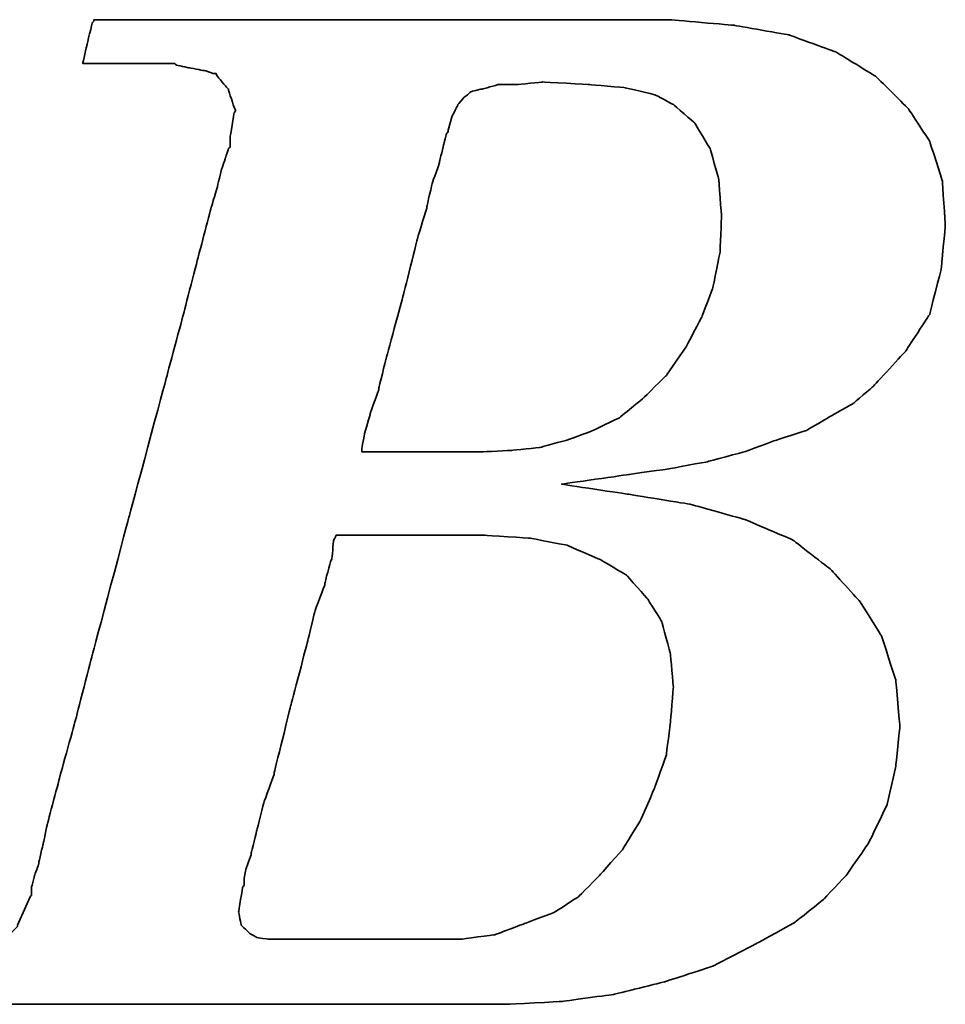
# Model space of a CAD drawing. Header units: millimetres. Extents: x 17 to 627, y 174 to 426.
# Tile 27 of 47: x 447.34 to 451.42, y 226.59 to 230.94. Entities that reach past the tile are written whole.
import ezdxf

# ---------------------------------------------------------------- set-up
doc = ezdxf.new("R2010")
doc.units = ezdxf.units.MM
doc.header["$LTSCALE"] = 10
doc.layers.add('DIM', color=4, linetype='Continuous')
doc.layers.add('layer 1', color=7, linetype='Continuous')

# ---------------------------------------------------------------- blocks, each defined once
blk = doc.blocks.new('TBI MOTION logo(完整正式版)')
at = {"layer": 'layer 1', "color": 22, "lineweight": 35}
for points, knots in [([(-64.65375, -6.86375), (-64.65375, -6.86375), (-64.84375, -7.29625), (-64.84375, -7.29625), (-64.84375, -7.29625), (-64.84375, -7.29625), (-64.86875, -7.34375), (-64.86875, -7.34375), (-64.86875, -7.34375), (-64.86875, -7.34375), (-64.86875, -7.36875), (-64.86875, -7.36875), (-64.86875, -7.36875), (-64.86875, -7.36875), (-65.15375, -7.65375), (-65.15375, -7.65375), (-65.15375, -7.65375), (-65.15375, -7.65375), (-65.17875, -7.65375), (-65.17875, -7.65375), (-65.17875, -7.65375), (-65.17875, -7.65375), (-65.20375, -7.67875), (-65.20375, -7.67875), (-65.20375, -7.67875), (-65.20375, -7.67875), (-65.58875, -7.87125), (-65.58875, -7.87125), (-65.58875, -7.87125), (-65.58875, -7.87125), (-65.63375, -7.87125), (-65.63375, -7.87125), (-65.63375, -7.87125), (-65.63375, -7.87125), (-65.65875, -7.89375), (-65.65875, -7.89375), (-65.65875, -7.89375), (-65.65875, -7.89375), (-66.09375, -7.94375), (-66.09375, -7.94375), (-66.09375, -7.94375), (-66.09375, -7.94375), (-66.11375, -7.94375), (-66.11375, -7.94375), (-66.11375, -7.94375), (-66.11375, -7.94375), (-66.16375, -7.94375), (-66.16375, -7.94375), (-66.16375, -7.94375), (-66.16375, -7.94375), (-66.30875, -7.94375), (-66.30875, -7.94375), (-66.30875, -7.94375), (-66.30875, -7.94375), (-66.69375, -7.94375), (-66.69375, -7.94375), (-66.69375, -7.94375), (-66.69375, -7.94375), (-67.07375, -7.94375), (-67.07375, -7.94375), (-67.07375, -7.94375), (-67.07375, -7.94375), (-67.12375, -7.94375), (-67.12375, -7.94375), (-67.12375, -7.94375), (-67.12375, -7.94375), (-67.12375, -7.96625), (-67.12375, -7.96625), (-67.12375, -7.96625), (-67.12375, -7.96625), (-67.14875, -7.99125), (-67.14875, -7.99125), (-67.14875, -7.99125), (-67.14875, -7.99125), (-67.24375, -8.34875), (-67.24375, -8.34875), (-67.24375, -8.34875), (-67.24375, -8.34875), (-67.31375, -8.68625), (-67.31375, -8.68625), (-67.31375, -8.68625), (-67.31375, -8.68625), (-67.26875, -8.68625), (-67.26875, -8.68625), (-67.26875, -8.68625), (-67.26875, -8.68625), (-67.07375, -8.68625), (-67.07375, -8.68625), (-67.07375, -8.68625), (-67.07375, -8.68625), (-66.54875, -8.68625), (-66.54875, -8.68625), (-66.54875, -8.68625), (-66.54875, -8.68625), (-65.82625, -8.68625), (-65.82625, -8.68625), (-65.82625, -8.68625), (-65.82625, -8.68625), (-65.01375, -8.68625), (-65.01375, -8.68625), (-65.01375, -8.68625), (-65.01375, -8.68625), (-64.05375, -8.68625), (-64.05375, -8.68625), (-64.05375, -8.68625), (-64.05375, -8.68625), (-62.08375, -8.68625), (-62.08375, -8.68625), (-62.08375, -8.68625), (-62.08375, -8.68625), (-60.06875, -8.68625), (-60.06875, -8.68625), (-60.06875, -8.68625), (-60.06875, -8.68625), (-59.10875, -8.68625), (-59.10875, -8.68625), (-59.10875, -8.68625), (-59.10875, -8.68625), (-58.29375, -8.68625), (-58.29375, -8.68625), (-58.29375, -8.68625), (-58.29375, -8.68625), (-57.57375, -8.68625), (-57.57375, -8.68625), (-57.57375, -8.68625), (-57.57375, -8.68625), (-57.04875, -8.68625), (-57.04875, -8.68625), (-57.04875, -8.68625), (-57.04875, -8.68625), (-56.85375, -8.68625), (-56.85375, -8.68625), (-56.85375, -8.68625), (-56.85375, -8.68625), (-56.70875, -8.68625), (-56.70875, -8.68625), (-56.70875, -8.68625), (-56.70875, -8.68625), (-56.61375, -8.68625), (-56.61375, -8.68625), (-56.61375, -8.68625), (-56.61375, -8.68625), (-56.56875, -8.68625), (-56.56875, -8.68625), (-56.56875, -8.68625), (-56.56875, -8.68625), (-55.65375, -8.63875), (-55.65375, -8.63875), (-55.65375, -8.63875), (-55.65375, -8.63875), (-54.76875, -8.51875), (-54.76875, -8.51875), (-54.76875, -8.51875), (-54.76875, -8.51875), (-53.90375, -8.30375), (-53.90375, -8.30375), (-53.90375, -8.30375), (-53.90375, -8.30375), (-53.08875, -8.03875), (-53.08875, -8.03875), (-53.08875, -8.03875), (-53.08875, -8.03875), (-52.34375, -7.65375), (-52.34375, -7.65375), (-52.34375, -7.65375), (-52.34375, -7.65375), (-51.69875, -7.29625), (-51.69875, -7.29625), (-51.69875, -7.29625), (-51.69875, -7.29625), (-51.21875, -6.91125), (-51.21875, -6.91125), (-51.21875, -6.91125), (-51.21875, -6.91125), (-50.83375, -6.50375), (-50.83375, -6.50375), (-50.83375, -6.50375), (-50.83375, -6.50375), (-50.44875, -5.94875), (-50.44875, -5.94875), (-50.44875, -5.94875), (-50.44875, -5.94875), (-50.13875, -5.30375), (-50.13875, -5.30375), (-50.13875, -5.30375), (-50.13875, -5.30375), (-49.99375, -4.65375), (-49.99375, -4.65375), (-49.99375, -4.65375), (-49.99375, -4.65375), (-49.92375, -3.98375), (-49.92375, -3.98375), (-49.92375, -3.98375), (-49.92375, -3.98375), (-49.99375, -3.19374), (-49.99375, -3.19374), (-49.99375, -3.19374), (-49.99375, -3.19374), (-50.23374, -2.44874), (-50.23374, -2.44874), (-50.23374, -2.44874), (-50.23374, -2.44874), (-50.59375, -1.87374), (-50.59375, -1.87374), (-50.59375, -1.87374), (-50.59375, -1.87374), (-51.09875, -1.31874), (-51.09875, -1.31874), (-51.09875, -1.31874), (-51.09875, -1.31874), (-51.74375, -0.81875), (-51.74375, -0.81875), (-51.74375, -0.81875), (-51.74375, -0.81875), (-52.53875, -0.48125), (-52.53875, -0.48125), (-52.53875, -0.48125), (-52.53875, -0.48125), (-53.47375, -0.21875), (-53.47375, -0.21875), (-53.47375, -0.21875), (-53.47375, -0.21875), (-54.52875, -0.04874), (-54.52875, -0.04874), (-54.52875, -0.04874), (-54.52875, -0.04874), (-55.65375, 0.12125), (-55.65375, 0.12125), (-55.65375, 0.12125), (-55.65375, 0.12125), (-54.50375, 0.28624), (-54.50375, 0.28624), (-54.50375, 0.28624), (-54.50375, 0.28624), (-53.83375, 0.38124), (-53.83375, 0.38124), (-53.83375, 0.38124), (-53.83375, 0.38124), (-53.18375, 0.50125), (-53.18375, 0.50125), (-53.18375, 0.50125), (-53.18375, 0.50125), (-52.55875, 0.66874), (-52.55875, 0.66874), (-52.55875, 0.66874), (-52.55875, 0.66874), (-52.03375, 0.86124), (-52.03375, 0.86124), (-52.03375, 0.86124), (-52.03375, 0.86124), (-51.50374, 1.03124), (-51.50374, 1.03124), (-51.50374, 1.03124), (-51.50374, 1.03124), (-51.09875, 1.27125), (-51.09875, 1.27125), (-51.09875, 1.27125), (-51.09875, 1.27125), (-50.71375, 1.48624), (-50.71375, 1.48624), (-50.71375, 1.48624), (-50.71375, 1.48624), (-50.37625, 1.77625), (-50.37625, 1.77625), (-50.37625, 1.77625), (-50.37625, 1.77625), (-49.82375, 2.37625), (-49.82375, 2.37625), (-49.82375, 2.37625), (-49.82375, 2.37625), (-49.41875, 2.99625), (-49.41875, 2.99625), (-49.41875, 2.99625), (-49.41875, 2.99625), (-49.22375, 3.76625), (-49.22375, 3.76625), (-49.22375, 3.76625), (-49.22375, 3.76625), (-49.15375, 4.50874), (-49.15375, 4.50874), (-49.15375, 4.50874), (-49.15375, 4.50874), (-49.20375, 5.25125), (-49.20375, 5.25125), (-49.20375, 5.25125), (-49.20375, 5.25125), (-49.41875, 5.92625), (-49.41875, 5.92625), (-49.41875, 5.92625), (-49.41875, 5.92625), (-49.77875, 6.47625), (-49.77875, 6.47625), (-49.77875, 6.47625), (-49.77875, 6.47625), (-50.33125, 7.02624), (-50.33125, 7.02624), (-50.33125, 7.02624), (-50.33125, 7.02624), (-51.00125, 7.43625), (-51.00125, 7.43625), (-51.00125, 7.43625), (-51.00125, 7.43625), (-51.79375, 7.72625), (-51.79375, 7.72625), (-51.79375, 7.72625), (-51.79375, 7.72625), (-52.72875, 7.89124), (-52.72875, 7.89124), (-52.72875, 7.89124), (-52.72875, 7.89124), (-53.83375, 7.98625), (-53.83375, 7.98625), (-53.83375, 7.98625), (-53.83375, 7.98625), (-53.92875, 7.98625), (-53.92875, 7.98625), (-53.92875, 7.98625), (-53.92875, 7.98625), (-54.26375, 7.98625), (-54.26375, 7.98625), (-54.26375, 7.98625), (-54.26375, 7.98625), (-54.74375, 7.98625), (-54.74375, 7.98625), (-54.74375, 7.98625), (-54.74375, 7.98625), (-55.36875, 7.98625), (-55.36875, 7.98625), (-55.36875, 7.98625), (-55.36875, 7.98625), (-56.13375, 7.98625), (-56.13375, 7.98625), (-56.13375, 7.98625), (-56.13375, 7.98625), (-56.94875, 7.98625), (-56.94875, 7.98625), (-56.94875, 7.98625), (-56.94875, 7.98625), (-58.77625, 7.98625), (-58.77625, 7.98625), (-58.77625, 7.98625), (-58.77625, 7.98625), (-60.59875, 7.98625), (-60.59875, 7.98625), (-60.59875, 7.98625), (-60.59875, 7.98625), (-61.41375, 7.98625), (-61.41375, 7.98625), (-61.41375, 7.98625), (-61.41375, 7.98625), (-62.17875, 7.98625), (-62.17875, 7.98625), (-62.17875, 7.98625), (-62.17875, 7.98625), (-62.80375, 7.98625), (-62.80375, 7.98625), (-62.80375, 7.98625), (-62.80375, 7.98625), (-63.30625, 7.98625), (-63.30625, 7.98625), (-63.30625, 7.98625), (-63.30625, 7.98625), (-63.57375, 7.98625), (-63.57375, 7.98625), (-63.57375, 7.98625), (-63.57375, 7.98625), (-63.57375, 7.96375), (-63.57375, 7.96375), (-63.57375, 7.96375), (-63.57375, 7.96375), (-63.59875, 7.94125), (-63.59875, 7.94125), (-63.59875, 7.94125), (-63.59875, 7.94125), (-63.69375, 7.55625), (-63.69375, 7.55625), (-63.69375, 7.55625), (-63.69375, 7.55625), (-63.76375, 7.24624), (-63.76375, 7.24624), (-63.76375, 7.24624), (-63.76375, 7.24624), (-63.23875, 7.24624), (-63.23875, 7.24624), (-63.23875, 7.24624), (-63.23875, 7.24624), (-62.75875, 7.24624), (-62.75875, 7.24624), (-62.75875, 7.24624), (-62.75875, 7.24624), (-62.61125, 7.24624), (-62.61125, 7.24624), (-62.61125, 7.24624), (-62.61125, 7.24624), (-62.56625, 7.24624), (-62.56625, 7.24624), (-62.56625, 7.24624), (-62.56625, 7.24624), (-62.22875, 7.24624), (-62.22875, 7.24624), (-62.22875, 7.24624), (-62.22875, 7.24624), (-62.20375, 7.24624), (-62.20375, 7.24624), (-62.20375, 7.24624), (-62.20375, 7.24624), (-62.17875, 7.21875), (-62.17875, 7.21875), (-62.17875, 7.21875), (-62.17875, 7.21875), (-61.96375, 7.17125), (-61.96375, 7.17125), (-61.96375, 7.17125), (-61.96375, 7.17125), (-61.72375, 7.12624), (-61.72375, 7.12624), (-61.72375, 7.12624), (-61.72375, 7.12624), (-61.70375, 7.12624), (-61.70375, 7.12624), (-61.70375, 7.12624), (-61.70375, 7.12624), (-61.55875, 7.07624), (-61.55875, 7.07624), (-61.55875, 7.07624), (-61.55875, 7.07624), (-61.50875, 7.07624), (-61.50875, 7.07624), (-61.50875, 7.07624), (-61.50875, 7.07624), (-61.48375, 7.02624), (-61.48375, 7.02624), (-61.48375, 7.02624), (-61.48375, 7.02624), (-61.31875, 6.83375), (-61.31875, 6.83375), (-61.31875, 6.83375), (-61.31875, 6.83375), (-61.29375, 6.81125), (-61.29375, 6.81125), (-61.29375, 6.81125), (-61.29375, 6.81125), (-61.29375, 6.78625), (-61.29375, 6.78625), (-61.29375, 6.78625), (-61.29375, 6.78625), (-61.19875, 6.50124), (-61.19875, 6.50124), (-61.19875, 6.50124), (-61.19875, 6.50124), (-61.17375, 6.45124), (-61.17375, 6.45124), (-61.17375, 6.45124), (-61.17375, 6.45124), (-61.19875, 6.40625), (-61.19875, 6.40625), (-61.19875, 6.40625), (-61.19875, 6.40625), (-61.26875, 5.99624), (-61.26875, 5.99624), (-61.26875, 5.99624), (-61.26875, 5.99624), (-61.26875, 5.85125), (-61.26875, 5.85125), (-61.26875, 5.85125), (-61.26875, 5.85125), (-61.26875, 5.82625), (-61.26875, 5.82625), (-61.26875, 5.82625), (-61.26875, 5.82625), (-61.29375, 5.80625), (-61.29375, 5.80625), (-61.29375, 5.80625), (-61.29375, 5.80625), (-61.34125, 5.66125), (-61.34125, 5.66125), (-61.34125, 5.66125), (-61.34125, 5.66125), (-61.41375, 5.44625), (-61.41375, 5.44625), (-61.41375, 5.44625), (-61.41375, 5.44625), (-61.48375, 5.15625), (-61.48375, 5.15625), (-61.48375, 5.15625), (-61.48375, 5.15625), (-61.58375, 4.82124), (-61.58375, 4.82124), (-61.58375, 4.82124), (-61.58375, 4.82124), (-61.79875, 4.00375), (-61.79875, 4.00375), (-61.79875, 4.00375), (-61.79875, 4.00375), (-62.05875, 2.99625), (-62.05875, 2.99625), (-62.05875, 2.99625), (-62.05875, 2.99625), (-62.34875, 1.91625), (-62.34875, 1.91625), (-62.34875, 1.91625), (-62.34875, 1.91625), (-62.97375, -0.41124), (-62.97375, -0.41124), (-62.97375, -0.41124), (-62.97375, -0.41124), (-63.59875, -2.75875), (-63.59875, -2.75875), (-63.59875, -2.75875), (-63.59875, -2.75875), (-63.88375, -3.86374), (-63.88375, -3.86374), (-63.88375, -3.86374), (-63.88375, -3.86374), (-64.14875, -4.82374), (-64.14875, -4.82374), (-64.14875, -4.82374), (-64.14875, -4.82374), (-64.36375, -5.64125), (-64.36375, -5.64125), (-64.36375, -5.64125), (-64.36375, -5.64125), (-64.43625, -5.97625), (-64.43625, -5.97625), (-64.43625, -5.97625), (-64.43625, -5.97625), (-64.50875, -6.28625), (-64.50875, -6.28625), (-64.50875, -6.28625), (-64.50875, -6.28625), (-64.50875, -6.30875), (-64.50875, -6.30875), (-64.50875, -6.30875), (-64.50875, -6.30875), (-64.57875, -6.50375), (-64.57875, -6.50375), (-64.57875, -6.50375), (-64.57875, -6.50375), (-64.62875, -6.69625), (-64.62875, -6.69625), (-64.62875, -6.69625), (-64.62875, -6.69625), (-64.62875, -6.76875), (-64.62875, -6.76875), (-64.62875, -6.76875), (-64.62875, -6.76875), (-64.62875, -6.81375), (-64.62875, -6.81375), (-64.62875, -6.81375), (-64.62875, -6.81375), (-64.62875, -6.83875), (-64.62875, -6.83875), (-64.62875, -6.83875), (-64.62875, -6.83875), (-64.65375, -6.86375), (-64.65375, -6.86375)], [0, 0, 0, 0, 0.00719424, 0.00719424, 0.00719424, 0.00719425, 0.01438849, 0.01438849, 0.01438849, 0.0143885, 0.02158273, 0.02158273, 0.02158273, 0.02158274, 0.02877698, 0.02877698, 0.02877698, 0.02877699, 0.03597122, 0.03597122, 0.03597122, 0.03597123, 0.04316547, 0.04316547, 0.04316547, 0.04316548, 0.05035971, 0.05035971, 0.05035971, 0.05035972, 0.05755396, 0.05755396, 0.05755396, 0.05755397, 0.0647482, 0.0647482, 0.0647482, 0.06474821, 0.07194245, 0.07194245, 0.07194245, 0.07194246, 0.07913669, 0.07913669, 0.07913669, 0.0791367, 0.08633094, 0.08633094, 0.08633094, 0.08633095, 0.09352518, 0.09352518, 0.09352518, 0.09352519, 0.10071942, 0.10071942, 0.10071942, 0.10071943, 0.10791367, 0.10791367, 0.10791367, 0.10791368, 0.11510791, 0.11510791, 0.11510791, 0.11510792, 0.12230216, 0.12230216, 0.12230216, 0.12230217, 0.1294964, 0.1294964, 0.1294964, 0.12949641, 0.13669065, 0.13669065, 0.13669065, 0.13669066, 0.14388489, 0.14388489, 0.14388489, 0.1438849, 0.15107914, 0.15107914, 0.15107914, 0.15107915, 0.15827338, 0.15827338, 0.15827338, 0.15827339, 0.16546763, 0.16546763, 0.16546763, 0.16546764, 0.17266187, 0.17266187, 0.17266187, 0.17266188, 0.17985612, 0.17985612, 0.17985612, 0.17985613, 0.18705036, 0.18705036, 0.18705036, 0.18705037, 0.1942446, 0.1942446, 0.1942446, 0.19424461, 0.20143885, 0.20143885, 0.20143885, 0.20143886, 0.20863309, 0.20863309, 0.20863309, 0.2086331, 0.21582734, 0.21582734, 0.21582734, 0.21582735, 0.22302158, 0.22302158, 0.22302158, 0.22302159, 0.23021583, 0.23021583, 0.23021583, 0.23021584, 0.23741007, 0.23741007, 0.23741007, 0.23741008, 0.24460432, 0.24460432, 0.24460432, 0.24460433, 0.25179856, 0.25179856, 0.25179856, 0.25179857, 0.25899281, 0.25899281, 0.25899281, 0.25899282, 0.26618705, 0.26618705, 0.26618705, 0.26618706, 0.27338129, 0.27338129, 0.27338129, 0.2733813, 0.28057554, 0.28057554, 0.28057554, 0.28057555, 0.28776978, 0.28776978, 0.28776978, 0.28776979, 0.29496403, 0.29496403, 0.29496403, 0.29496404, 0.30215827, 0.30215827, 0.30215827, 0.30215828, 0.30935252, 0.30935252, 0.30935252, 0.30935253, 0.31654676, 0.31654676, 0.31654676, 0.31654677, 0.32374101, 0.32374101, 0.32374101, 0.32374102, 0.33093525, 0.33093525, 0.33093525, 0.33093526, 0.3381295, 0.3381295, 0.3381295, 0.33812951, 0.34532374, 0.34532374, 0.34532374, 0.34532375, 0.35251799, 0.35251799, 0.35251799, 0.352518, 0.35971223, 0.35971223, 0.35971223, 0.35971224, 0.36690647, 0.36690647, 0.36690647, 0.36690648, 0.37410072, 0.37410072, 0.37410072, 0.37410073, 0.38129496, 0.38129496, 0.38129496, 0.38129497, 0.38848921, 0.38848921, 0.38848921, 0.38848922, 0.39568345, 0.39568345, 0.39568345, 0.39568346, 0.4028777, 0.4028777, 0.4028777, 0.40287771, 0.41007194, 0.41007194, 0.41007194, 0.41007195, 0.41726619, 0.41726619, 0.41726619, 0.4172662, 0.42446043, 0.42446043, 0.42446043, 0.42446044, 0.43165468, 0.43165468, 0.43165468, 0.43165469, 0.43884892, 0.43884892, 0.43884892, 0.43884893, 0.44604317, 0.44604317, 0.44604317, 0.44604318, 0.45323741, 0.45323741, 0.45323741, 0.45323742, 0.46043165, 0.46043165, 0.46043165, 0.46043166, 0.4676259, 0.4676259, 0.4676259, 0.46762591, 0.47482014, 0.47482014, 0.47482014, 0.47482015, 0.48201439, 0.48201439, 0.48201439, 0.4820144, 0.48920863, 0.48920863, 0.48920863, 0.48920864, 0.49640288, 0.49640288, 0.49640288, 0.49640289, 0.50359712, 0.50359712, 0.50359712, 0.50359713, 0.51079137, 0.51079137, 0.51079137, 0.51079138, 0.51798561, 0.51798561, 0.51798561, 0.51798562, 0.52517986, 0.52517986, 0.52517986, 0.52517987, 0.5323741, 0.5323741, 0.5323741, 0.53237411, 0.53956835, 0.53956835, 0.53956835, 0.53956836, 0.54676259, 0.54676259, 0.54676259, 0.5467626, 0.55395683, 0.55395683, 0.55395683, 0.55395684, 0.56115108, 0.56115108, 0.56115108, 0.56115109, 0.56834532, 0.56834532, 0.56834532, 0.56834533, 0.57553957, 0.57553957, 0.57553957, 0.57553958, 0.58273381, 0.58273381, 0.58273381, 0.58273382, 0.58992806, 0.58992806, 0.58992806, 0.58992807, 0.5971223, 0.5971223, 0.5971223, 0.59712231, 0.60431655, 0.60431655, 0.60431655, 0.60431656, 0.61151079, 0.61151079, 0.61151079, 0.6115108, 0.61870504, 0.61870504, 0.61870504, 0.61870505, 0.62589928, 0.62589928, 0.62589928, 0.62589929, 0.63309353, 0.63309353, 0.63309353, 0.63309354, 0.64028777, 0.64028777, 0.64028777, 0.64028778, 0.64748201, 0.64748201, 0.64748201, 0.64748202, 0.65467626, 0.65467626, 0.65467626, 0.65467627, 0.6618705, 0.6618705, 0.6618705, 0.66187051, 0.66906475, 0.66906475, 0.66906475, 0.66906476, 0.67625899, 0.67625899, 0.67625899, 0.676259, 0.68345324, 0.68345324, 0.68345324, 0.68345325, 0.69064748, 0.69064748, 0.69064748, 0.69064749, 0.69784173, 0.69784173, 0.69784173, 0.69784174, 0.70503597, 0.70503597, 0.70503597, 0.70503598, 0.71223022, 0.71223022, 0.71223022, 0.71223023, 0.71942446, 0.71942446, 0.71942446, 0.71942447, 0.72661871, 0.72661871, 0.72661871, 0.72661872, 0.73381295, 0.73381295, 0.73381295, 0.73381296, 0.74100719, 0.74100719, 0.74100719, 0.7410072, 0.74820144, 0.74820144, 0.74820144, 0.74820145, 0.75539568, 0.75539568, 0.75539568, 0.75539569, 0.76258993, 0.76258993, 0.76258993, 0.76258994, 0.76978417, 0.76978417, 0.76978417, 0.76978418, 0.77697842, 0.77697842, 0.77697842, 0.77697843, 0.78417266, 0.78417266, 0.78417266, 0.78417267, 0.79136691, 0.79136691, 0.79136691, 0.79136692, 0.79856115, 0.79856115, 0.79856115, 0.79856116, 0.8057554, 0.8057554, 0.8057554, 0.80575541, 0.81294964, 0.81294964, 0.81294964, 0.81294965, 0.82014388, 0.82014388, 0.82014388, 0.82014389, 0.82733813, 0.82733813, 0.82733813, 0.82733814, 0.83453237, 0.83453237, 0.83453237, 0.83453238, 0.84172662, 0.84172662, 0.84172662, 0.84172663, 0.84892086, 0.84892086, 0.84892086, 0.84892087, 0.85611511, 0.85611511, 0.85611511, 0.85611512, 0.86330935, 0.86330935, 0.86330935, 0.86330936, 0.8705036, 0.8705036, 0.8705036, 0.87050361, 0.87769784, 0.87769784, 0.87769784, 0.87769785, 0.88489209, 0.88489209, 0.88489209, 0.8848921, 0.89208633, 0.89208633, 0.89208633, 0.89208634, 0.89928058, 0.89928058, 0.89928058, 0.89928059, 0.90647482, 0.90647482, 0.90647482, 0.90647483, 0.91366906, 0.91366906, 0.91366906, 0.91366907, 0.92086331, 0.92086331, 0.92086331, 0.92086332, 0.92805755, 0.92805755, 0.92805755, 0.92805756, 0.9352518, 0.9352518, 0.9352518, 0.93525181, 0.94244604, 0.94244604, 0.94244604, 0.94244605, 0.94964029, 0.94964029, 0.94964029, 0.9496403, 0.95683453, 0.95683453, 0.95683453, 0.95683454, 0.96402878, 0.96402878, 0.96402878, 0.96402879, 0.97122302, 0.97122302, 0.97122302, 0.97122303, 0.97841727, 0.97841727, 0.97841727, 0.97841728, 0.98561151, 0.98561151, 0.98561151, 0.98561152, 0.99280576, 0.99280576, 0.99280576, 0.99280577, 1, 1, 1, 1]), ([(-57.50375, 6.35625), (-57.50375, 6.35625), (-57.57375, 6.11625), (-57.57375, 6.11625), (-57.57375, 6.11625), (-57.57375, 6.11625), (-57.57375, 6.09125), (-57.57375, 6.09125), (-57.57375, 6.09125), (-57.57375, 6.09125), (-57.59875, 6.06625), (-57.59875, 6.06625), (-57.59875, 6.06625), (-57.59875, 6.06625), (-57.64875, 5.87625), (-57.64875, 5.87625), (-57.64875, 5.87625), (-57.64875, 5.87625), (-57.71875, 5.58875), (-57.71875, 5.58875), (-57.71875, 5.58875), (-57.71875, 5.58875), (-57.71875, 5.56625), (-57.71875, 5.56625), (-57.71875, 5.56625), (-57.71875, 5.56625), (-57.83875, 5.23125), (-57.83875, 5.23125), (-57.83875, 5.23125), (-57.83875, 5.23125), (-57.93625, 4.82124), (-57.93625, 4.82124), (-57.93625, 4.82124), (-57.93625, 4.82124), (-57.93625, 4.79624), (-57.93625, 4.79624), (-57.93625, 4.79624), (-57.93625, 4.79624), (-58.07875, 4.34125), (-58.07875, 4.34125), (-58.07875, 4.34125), (-58.07875, 4.34125), (-58.34375, 3.28625), (-58.34375, 3.28625), (-58.34375, 3.28625), (-58.34375, 3.28625), (-58.62875, 2.23124), (-58.62875, 2.23124), (-58.62875, 2.23124), (-58.62875, 2.23124), (-58.74875, 1.75125), (-58.74875, 1.75125), (-58.74875, 1.75125), (-58.74875, 1.75125), (-58.74875, 1.72625), (-58.74875, 1.72625), (-58.74875, 1.72625), (-58.74875, 1.72625), (-58.89375, 1.31625), (-58.89375, 1.31625), (-58.89375, 1.31625), (-58.89375, 1.31625), (-58.98875, 0.98124), (-58.98875, 0.98124), (-58.98875, 0.98124), (-58.98875, 0.98124), (-59.03875, 0.71625), (-59.03875, 0.71625), (-59.03875, 0.71625), (-59.03875, 0.71625), (-59.03875, 0.66874), (-59.03875, 0.66874), (-59.03875, 0.66874), (-59.03875, 0.66874), (-58.91875, 0.66874), (-58.91875, 0.66874), (-58.91875, 0.66874), (-58.91875, 0.66874), (-58.53375, 0.66874), (-58.53375, 0.66874), (-58.53375, 0.66874), (-58.53375, 0.66874), (-58.10375, 0.66874), (-58.10375, 0.66874), (-58.10375, 0.66874), (-58.10375, 0.66874), (-57.66875, 0.66874), (-57.66875, 0.66874), (-57.66875, 0.66874), (-57.66875, 0.66874), (-57.33375, 0.66874), (-57.33375, 0.66874), (-57.33375, 0.66874), (-57.33375, 0.66874), (-57.09375, 0.66874), (-57.09375, 0.66874), (-57.09375, 0.66874), (-57.09375, 0.66874), (-56.99875, 0.66874), (-56.99875, 0.66874), (-56.99875, 0.66874), (-56.99875, 0.66874), (-56.49375, 0.69374), (-56.49375, 0.69374), (-56.49375, 0.69374), (-56.49375, 0.69374), (-56.01375, 0.74374), (-56.01375, 0.74374), (-56.01375, 0.74374), (-56.01375, 0.74374), (-55.58375, 0.86124), (-55.58375, 0.86124), (-55.58375, 0.86124), (-55.58375, 0.86124), (-55.17375, 1.00624), (-55.17375, 1.00624), (-55.17375, 1.00624), (-55.17375, 1.00624), (-54.67375, 1.24625), (-54.67375, 1.24625), (-54.67375, 1.24625), (-54.67375, 1.24625), (-54.26375, 1.58124), (-54.26375, 1.58124), (-54.26375, 1.58124), (-54.26375, 1.58124), (-53.87875, 1.96374), (-53.87875, 1.96374), (-53.87875, 1.96374), (-53.87875, 1.96374), (-53.54375, 2.44625), (-53.54375, 2.44625), (-53.54375, 2.44625), (-53.54375, 2.44625), (-53.27875, 2.95125), (-53.27875, 2.95125), (-53.27875, 2.95125), (-53.27875, 2.95125), (-53.08875, 3.45124), (-53.08875, 3.45124), (-53.08875, 3.45124), (-53.08875, 3.45124), (-52.96875, 4.05124), (-52.96875, 4.05124), (-52.96875, 4.05124), (-52.96875, 4.05124), (-52.94375, 4.65125), (-52.94375, 4.65125), (-52.94375, 4.65125), (-52.94375, 4.65125), (-52.99375, 5.30125), (-52.99375, 5.30125), (-52.99375, 5.30125), (-52.99375, 5.30125), (-53.13875, 5.80625), (-53.13875, 5.80625), (-53.13875, 5.80625), (-53.13875, 5.80625), (-53.39875, 6.23625), (-53.39875, 6.23625), (-53.39875, 6.23625), (-53.39875, 6.23625), (-53.75875, 6.54875), (-53.75875, 6.54875), (-53.75875, 6.54875), (-53.75875, 6.54875), (-54.07375, 6.71625), (-54.07375, 6.71625), (-54.07375, 6.71625), (-54.07375, 6.71625), (-54.57375, 6.83375), (-54.57375, 6.83375), (-54.57375, 6.83375), (-54.57375, 6.83375), (-55.17375, 6.88625), (-55.17375, 6.88625), (-55.17375, 6.88625), (-55.17375, 6.88625), (-55.96875, 6.93125), (-55.96875, 6.93125), (-55.96875, 6.93125), (-55.96875, 6.93125), (-56.39875, 6.88625), (-56.39875, 6.88625), (-56.39875, 6.88625), (-56.39875, 6.88625), (-56.42125, 6.88625), (-56.42125, 6.88625), (-56.42125, 6.88625), (-56.42125, 6.88625), (-56.73375, 6.88625), (-56.73375, 6.88625), (-56.73375, 6.88625), (-56.73375, 6.88625), (-56.99875, 6.81125), (-56.99875, 6.81125), (-56.99875, 6.81125), (-56.99875, 6.81125), (-57.02375, 6.81125), (-57.02375, 6.81125), (-57.02375, 6.81125), (-57.02375, 6.81125), (-57.18875, 6.76625), (-57.18875, 6.76625), (-57.18875, 6.76625), (-57.18875, 6.76625), (-57.30875, 6.66625), (-57.30875, 6.66625), (-57.30875, 6.66625), (-57.30875, 6.66625), (-57.40875, 6.54875), (-57.40875, 6.54875), (-57.40875, 6.54875), (-57.40875, 6.54875), (-57.50375, 6.35625), (-57.50375, 6.35625)], [0, 0, 0, 0, 0.01851852, 0.01851852, 0.01851852, 0.01851853, 0.03703704, 0.03703704, 0.03703704, 0.03703705, 0.05555556, 0.05555556, 0.05555556, 0.05555557, 0.07407407, 0.07407407, 0.07407407, 0.07407408, 0.09259259, 0.09259259, 0.09259259, 0.0925926, 0.11111111, 0.11111111, 0.11111111, 0.11111112, 0.12962963, 0.12962963, 0.12962963, 0.12962964, 0.14814815, 0.14814815, 0.14814815, 0.14814816, 0.16666667, 0.16666667, 0.16666667, 0.16666668, 0.18518519, 0.18518519, 0.18518519, 0.1851852, 0.2037037, 0.2037037, 0.2037037, 0.20370371, 0.22222222, 0.22222222, 0.22222222, 0.22222223, 0.24074074, 0.24074074, 0.24074074, 0.24074075, 0.25925926, 0.25925926, 0.25925926, 0.25925927, 0.27777778, 0.27777778, 0.27777778, 0.27777779, 0.2962963, 0.2962963, 0.2962963, 0.29629631, 0.31481481, 0.31481481, 0.31481481, 0.31481482, 0.33333333, 0.33333333, 0.33333333, 0.33333334, 0.35185185, 0.35185185, 0.35185185, 0.35185186, 0.37037037, 0.37037037, 0.37037037, 0.37037038, 0.38888889, 0.38888889, 0.38888889, 0.3888889, 0.40740741, 0.40740741, 0.40740741, 0.40740742, 0.42592593, 0.42592593, 0.42592593, 0.42592594, 0.44444444, 0.44444444, 0.44444444, 0.44444445, 0.46296296, 0.46296296, 0.46296296, 0.46296297, 0.48148148, 0.48148148, 0.48148148, 0.48148149, 0.5, 0.5, 0.5, 0.50000001, 0.51851852, 0.51851852, 0.51851852, 0.51851853, 0.53703704, 0.53703704, 0.53703704, 0.53703705, 0.55555556, 0.55555556, 0.55555556, 0.55555557, 0.57407407, 0.57407407, 0.57407407, 0.57407408, 0.59259259, 0.59259259, 0.59259259, 0.5925926, 0.61111111, 0.61111111, 0.61111111, 0.61111112, 0.62962963, 0.62962963, 0.62962963, 0.62962964, 0.64814815, 0.64814815, 0.64814815, 0.64814816, 0.66666667, 0.66666667, 0.66666667, 0.66666668, 0.68518519, 0.68518519, 0.68518519, 0.6851852, 0.7037037, 0.7037037, 0.7037037, 0.70370371, 0.72222222, 0.72222222, 0.72222222, 0.72222223, 0.74074074, 0.74074074, 0.74074074, 0.74074075, 0.75925926, 0.75925926, 0.75925926, 0.75925927, 0.77777778, 0.77777778, 0.77777778, 0.77777779, 0.7962963, 0.7962963, 0.7962963, 0.79629631, 0.81481481, 0.81481481, 0.81481481, 0.81481482, 0.83333333, 0.83333333, 0.83333333, 0.83333334, 0.85185185, 0.85185185, 0.85185185, 0.85185186, 0.87037037, 0.87037037, 0.87037037, 0.87037038, 0.88888889, 0.88888889, 0.88888889, 0.8888889, 0.90740741, 0.90740741, 0.90740741, 0.90740742, 0.92592593, 0.92592593, 0.92592593, 0.92592594, 0.94444444, 0.94444444, 0.94444444, 0.94444445, 0.96296296, 0.96296296, 0.96296296, 0.96296297, 0.98148148, 0.98148148, 0.98148148, 0.98148149, 1, 1, 1, 1]), ([(-61.03125, -6.57375), (-61.03125, -6.57375), (-61.03125, -6.67125), (-61.03125, -6.67125), (-61.03125, -6.67125), (-61.03125, -6.67125), (-61.05375, -6.69625), (-61.05375, -6.69625), (-61.05375, -6.69625), (-61.05375, -6.69625), (-61.12375, -7.12875), (-61.12375, -7.12875), (-61.12375, -7.12875), (-61.12375, -7.12875), (-61.07875, -7.34375), (-61.07875, -7.34375), (-61.07875, -7.34375), (-61.07875, -7.34375), (-60.93375, -7.48875), (-60.93375, -7.48875), (-60.93375, -7.48875), (-60.93375, -7.48875), (-60.81375, -7.55625), (-60.81375, -7.55625), (-60.81375, -7.55625), (-60.81375, -7.55625), (-60.62375, -7.58375), (-60.62375, -7.58375), (-60.62375, -7.58375), (-60.62375, -7.58375), (-60.30875, -7.58375), (-60.30875, -7.58375), (-60.30875, -7.58375), (-60.30875, -7.58375), (-59.97375, -7.58375), (-59.97375, -7.58375), (-59.97375, -7.58375), (-59.97375, -7.58375), (-59.87875, -7.58375), (-59.87875, -7.58375), (-59.87875, -7.58375), (-59.87875, -7.58375), (-59.63625, -7.58375), (-59.63625, -7.58375), (-59.63625, -7.58375), (-59.63625, -7.58375), (-58.96875, -7.58375), (-58.96875, -7.58375), (-58.96875, -7.58375), (-58.96875, -7.58375), (-58.29375, -7.58375), (-58.29375, -7.58375), (-58.29375, -7.58375), (-58.29375, -7.58375), (-58.05375, -7.58375), (-58.05375, -7.58375), (-58.05375, -7.58375), (-58.05375, -7.58375), (-57.98375, -7.58375), (-57.98375, -7.58375), (-57.98375, -7.58375), (-57.98375, -7.58375), (-57.35875, -7.58375), (-57.35875, -7.58375), (-57.35875, -7.58375), (-57.35875, -7.58375), (-56.78375, -7.50875), (-56.78375, -7.50875), (-56.78375, -7.50875), (-56.78375, -7.50875), (-56.27875, -7.31875), (-56.27875, -7.31875), (-56.27875, -7.31875), (-56.27875, -7.31875), (-55.77375, -7.12875), (-55.77375, -7.12875), (-55.77375, -7.12875), (-55.77375, -7.12875), (-55.36875, -6.86375), (-55.36875, -6.86375), (-55.36875, -6.86375), (-55.36875, -6.86375), (-55.00875, -6.50375), (-55.00875, -6.50375), (-55.00875, -6.50375), (-55.00875, -6.50375), (-54.62375, -6.06875), (-54.62375, -6.06875), (-54.62375, -6.06875), (-54.62375, -6.06875), (-54.31375, -5.56875), (-54.31375, -5.56875), (-54.31375, -5.56875), (-54.31375, -5.56875), (-54.07375, -5.01625), (-54.07375, -5.01625), (-54.07375, -5.01625), (-54.07375, -5.01625), (-53.87875, -4.46374), (-53.87875, -4.46374), (-53.87875, -4.46374), (-53.87875, -4.46374), (-53.80875, -3.91375), (-53.80875, -3.91375), (-53.80875, -3.91375), (-53.80875, -3.91375), (-53.75875, -3.31375), (-53.75875, -3.31375), (-53.75875, -3.31375), (-53.75875, -3.31375), (-53.80875, -2.75875), (-53.80875, -2.75875), (-53.80875, -2.75875), (-53.80875, -2.75875), (-53.95375, -2.20875), (-53.95375, -2.20875), (-53.95375, -2.20875), (-53.95375, -2.20875), (-54.19375, -1.82625), (-54.19375, -1.82625), (-54.19375, -1.82625), (-54.19375, -1.82625), (-54.55375, -1.41875), (-54.55375, -1.41875), (-54.55375, -1.41875), (-54.55375, -1.41875), (-55.00875, -1.15125), (-55.00875, -1.15125), (-55.00875, -1.15125), (-55.00875, -1.15125), (-55.56125, -0.91375), (-55.56125, -0.91375), (-55.56125, -0.91375), (-55.56125, -0.91375), (-56.18125, -0.79375), (-56.18125, -0.79375), (-56.18125, -0.79375), (-56.18125, -0.79375), (-56.94875, -0.74374), (-56.94875, -0.74374), (-56.94875, -0.74374), (-56.94875, -0.74374), (-56.99875, -0.74374), (-56.99875, -0.74374), (-56.99875, -0.74374), (-56.99875, -0.74374), (-57.09375, -0.74374), (-57.09375, -0.74374), (-57.09375, -0.74374), (-57.09375, -0.74374), (-57.38375, -0.74374), (-57.38375, -0.74374), (-57.38375, -0.74374), (-57.38375, -0.74374), (-57.76875, -0.74374), (-57.76875, -0.74374), (-57.76875, -0.74374), (-57.76875, -0.74374), (-58.24625, -0.74374), (-58.24625, -0.74374), (-58.24625, -0.74374), (-58.24625, -0.74374), (-58.72875, -0.74374), (-58.72875, -0.74374), (-58.72875, -0.74374), (-58.72875, -0.74374), (-59.20875, -0.74374), (-59.20875, -0.74374), (-59.20875, -0.74374), (-59.20875, -0.74374), (-59.46875, -0.74374), (-59.46875, -0.74374), (-59.46875, -0.74374), (-59.46875, -0.74374), (-59.51625, -0.83875), (-59.51625, -0.83875), (-59.51625, -0.83875), (-59.51625, -0.83875), (-59.54375, -1.15125), (-59.54375, -1.15125), (-59.54375, -1.15125), (-59.54375, -1.15125), (-59.56375, -1.17874), (-59.56375, -1.17874), (-59.56375, -1.17874), (-59.56375, -1.17874), (-59.66375, -1.55875), (-59.66375, -1.55875), (-59.66375, -1.55875), (-59.66375, -1.55875), (-59.66375, -1.58375), (-59.66375, -1.58375), (-59.66375, -1.58375), (-59.66375, -1.58375), (-59.82875, -2.01874), (-59.82875, -2.01874), (-59.82875, -2.01874), (-59.82875, -2.01874), (-59.94875, -2.52125), (-59.94875, -2.52125), (-59.94875, -2.52125), (-59.94875, -2.52125), (-60.23875, -3.62375), (-60.23875, -3.62375), (-60.23875, -3.62375), (-60.23875, -3.62375), (-60.52375, -4.77624), (-60.52375, -4.77624), (-60.52375, -4.77624), (-60.52375, -4.77624), (-60.52375, -4.79874), (-60.52375, -4.79874), (-60.52375, -4.79874), (-60.52375, -4.79874), (-60.69125, -5.25375), (-60.69125, -5.25375), (-60.69125, -5.25375), (-60.69125, -5.25375), (-60.81375, -5.73625), (-60.81375, -5.73625), (-60.81375, -5.73625), (-60.81375, -5.73625), (-60.90875, -6.11875), (-60.90875, -6.11875), (-60.90875, -6.11875), (-60.90875, -6.11875), (-60.90875, -6.14375), (-60.90875, -6.14375), (-60.90875, -6.14375), (-60.90875, -6.14375), (-61.00375, -6.40875), (-61.00375, -6.40875), (-61.00375, -6.40875), (-61.00375, -6.40875), (-61.03125, -6.57375), (-61.03125, -6.57375)], [0, 0, 0, 0, 0.01694915, 0.01694915, 0.01694915, 0.01694916, 0.03389831, 0.03389831, 0.03389831, 0.03389832, 0.05084746, 0.05084746, 0.05084746, 0.05084747, 0.06779661, 0.06779661, 0.06779661, 0.06779662, 0.08474576, 0.08474576, 0.08474576, 0.08474577, 0.10169492, 0.10169492, 0.10169492, 0.10169493, 0.11864407, 0.11864407, 0.11864407, 0.11864408, 0.13559322, 0.13559322, 0.13559322, 0.13559323, 0.15254237, 0.15254237, 0.15254237, 0.15254238, 0.16949153, 0.16949153, 0.16949153, 0.16949154, 0.18644068, 0.18644068, 0.18644068, 0.18644069, 0.20338983, 0.20338983, 0.20338983, 0.20338984, 0.22033898, 0.22033898, 0.22033898, 0.22033899, 0.23728814, 0.23728814, 0.23728814, 0.23728815, 0.25423729, 0.25423729, 0.25423729, 0.2542373, 0.27118644, 0.27118644, 0.27118644, 0.27118645, 0.28813559, 0.28813559, 0.28813559, 0.2881356, 0.30508475, 0.30508475, 0.30508475, 0.30508476, 0.3220339, 0.3220339, 0.3220339, 0.32203391, 0.33898305, 0.33898305, 0.33898305, 0.33898306, 0.3559322, 0.3559322, 0.3559322, 0.35593221, 0.37288136, 0.37288136, 0.37288136, 0.37288137, 0.38983051, 0.38983051, 0.38983051, 0.38983052, 0.40677966, 0.40677966, 0.40677966, 0.40677967, 0.42372881, 0.42372881, 0.42372881, 0.42372882, 0.44067797, 0.44067797, 0.44067797, 0.44067798, 0.45762712, 0.45762712, 0.45762712, 0.45762713, 0.47457627, 0.47457627, 0.47457627, 0.47457628, 0.49152542, 0.49152542, 0.49152542, 0.49152543, 0.50847458, 0.50847458, 0.50847458, 0.50847459, 0.52542373, 0.52542373, 0.52542373, 0.52542374, 0.54237288, 0.54237288, 0.54237288, 0.54237289, 0.55932203, 0.55932203, 0.55932203, 0.55932204, 0.57627119, 0.57627119, 0.57627119, 0.5762712, 0.59322034, 0.59322034, 0.59322034, 0.59322035, 0.61016949, 0.61016949, 0.61016949, 0.6101695, 0.62711864, 0.62711864, 0.62711864, 0.62711865, 0.6440678, 0.6440678, 0.6440678, 0.64406781, 0.66101695, 0.66101695, 0.66101695, 0.66101696, 0.6779661, 0.6779661, 0.6779661, 0.67796611, 0.69491525, 0.69491525, 0.69491525, 0.69491526, 0.71186441, 0.71186441, 0.71186441, 0.71186442, 0.72881356, 0.72881356, 0.72881356, 0.72881357, 0.74576271, 0.74576271, 0.74576271, 0.74576272, 0.76271186, 0.76271186, 0.76271186, 0.76271187, 0.77966102, 0.77966102, 0.77966102, 0.77966103, 0.79661017, 0.79661017, 0.79661017, 0.79661018, 0.81355932, 0.81355932, 0.81355932, 0.81355933, 0.83050847, 0.83050847, 0.83050847, 0.83050848, 0.84745763, 0.84745763, 0.84745763, 0.84745764, 0.86440678, 0.86440678, 0.86440678, 0.86440679, 0.88135593, 0.88135593, 0.88135593, 0.88135594, 0.89830508, 0.89830508, 0.89830508, 0.89830509, 0.91525424, 0.91525424, 0.91525424, 0.91525425, 0.93220339, 0.93220339, 0.93220339, 0.9322034, 0.94915254, 0.94915254, 0.94915254, 0.94915255, 0.96610169, 0.96610169, 0.96610169, 0.9661017, 0.98305085, 0.98305085, 0.98305085, 0.98305086, 1, 1, 1, 1])]:
    blk.add_open_spline(points, degree=3, knots=knots, dxfattribs=at)

msp = doc.modelspace()

# ---------------------------------------------------------------- block references
at = {"layer": 'DIM', "color": 7, "xscale": 0.2606204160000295, "yscale": 0.2606204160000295, "zscale": 0.2606204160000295}
msp.add_blockref('TBI MOTION logo(完整正式版)', (464.2331, 228.8571), dxfattribs=at)

doc.saveas('drawing.dxf')
